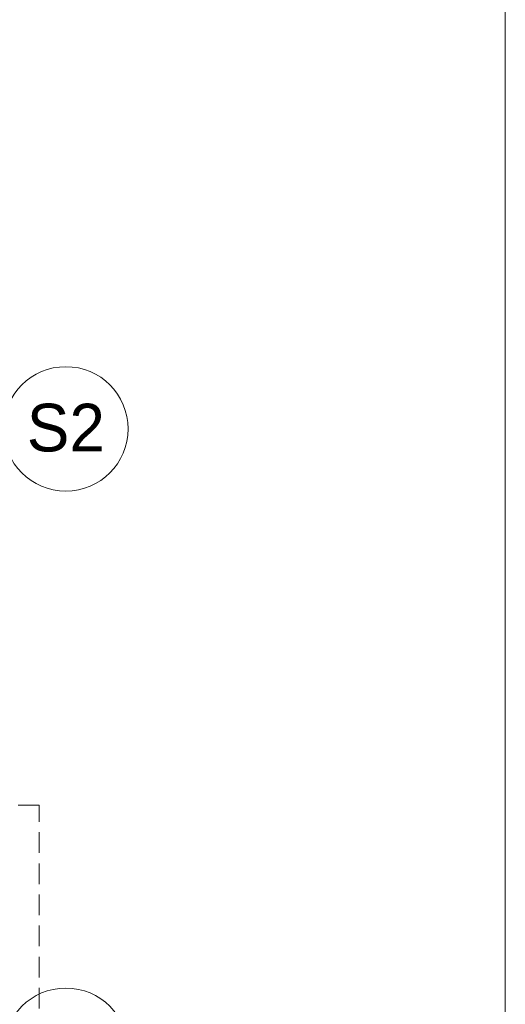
# Model space of a CAD drawing. Extents: x -21260 to 35740, y -2672 to 187028.
# Tile 35 of 120: x 33401 to 35740, y 18386 to 23134. Entities that reach past the tile are written whole.
import ezdxf

# ---------------------------------------------------------------- set-up
doc = ezdxf.new("R2010")
doc.units = 0
doc.header["$MEASUREMENT"] = 0
doc.linetypes.add('Krawędzie ukryte', pattern=[150, 100, -50])
doc.layers.add('Arch opisy', color=7, linetype='Continuous')
for name, color, linetype, lineweight in [('Arch opisy_Nr_Pióra__1', 7, 'Continuous', 25), ('Arch opisy_Nr_Pióra__21', 7, 'Continuous', 13), ('ARCH TABELA_Nr_Pióra__21', 7, 'Continuous', 13), ('Istniejące schody_Nr_Pióra__21', 7, 'Continuous', 13)]:
    doc.layers.add(name, color=color, linetype=linetype, lineweight=lineweight)
doc.styles.add('GENERATED_STYLE_4', font='txt')

# ---------------------------------------------------------------- blocks, each defined once
blk = doc.blocks.new('Linia_23', base_point=(32024.1, 21160.9))
at = {"layer": 'Arch opisy_Nr_Pióra__21', "linetype": 'Continuous'}
blk.add_line((32024.1, 21160.9), (33323.1, 21160.9), dxfattribs=at)
blk.add_circle((33623.1, 21160.9), 300, dxfattribs=at)
blk = doc.blocks.new('Linia_27', base_point=(31924.1, 18164.4))
at = {"layer": 'Arch opisy_Nr_Pióra__21', "linetype": 'Continuous'}
blk.add_line((31924.1, 18164.4), (33323.1, 18164.4), dxfattribs=at)
blk.add_circle((33623.1, 18164.4), 300, dxfattribs=at)

msp = doc.modelspace()

# ---------------------------------------------------------------- linework, layer by layer
at = {"layer": 'ARCH TABELA_Nr_Pióra__21', "linetype": 'Continuous'}
msp.add_line((35740.1, 27028.4), (35740.1, -2671.6), dxfattribs=at)
at = {"layer": 'Istniejące schody_Nr_Pióra__21', "linetype": 'Krawędzie ukryte'}
for p, q in [((33494.1, 19345.9), (31924.1, 19345.9)), ((33494.1, 15665.9), (33494.1, 19345.9))]:
    msp.add_line(p, q, dxfattribs=at)

# ---------------------------------------------------------------- block references
at = {"layer": 'Arch opisy', "linetype": 'Continuous'}
for name, p in [('Linia_23', (32024.1, 21160.9)), ('Linia_27', (31924.1, 18164.4))]:
    msp.add_blockref(name, p, dxfattribs=at)

# ---------------------------------------------------------------- texts
at = {"layer": 'Arch opisy_Nr_Pióra__1', "linetype": 'Continuous', "insert": (33623.1, 21282.2), "char_height": 230, "attachment_point": 2, "style": 'GENERATED_STYLE_4'}
msp.add_mtext('{S2}', dxfattribs=at)

doc.saveas('drawing.dxf')
